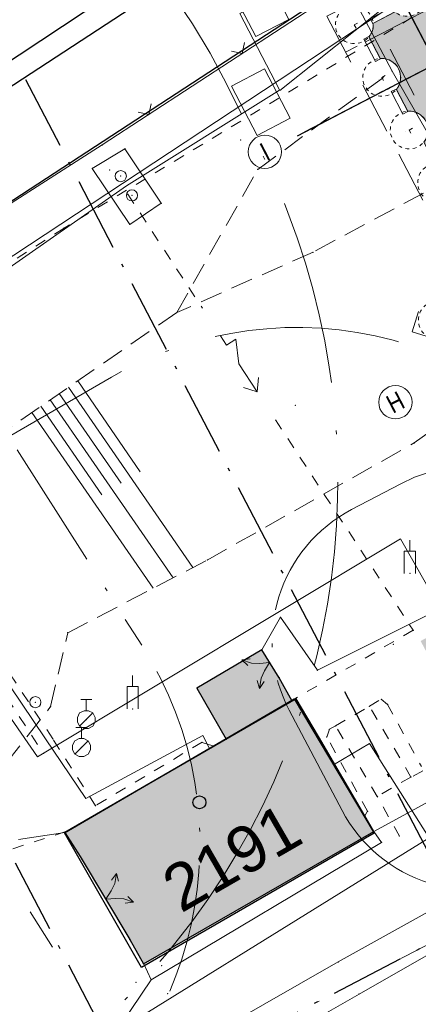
# Model space of a CAD drawing. Header units: metres. Extents: x -535942 to -530626, y -1087729 to -1086275.
# Tile 170 of 247: x -534229 to -534219, y -1086843 to -1086816. Entities that reach past the tile are written whole.
import ezdxf
from ezdxf.enums import TextEntityAlignment as Align

# ---------------------------------------------------------------- set-up
doc = ezdxf.new("R2010")
doc.units = ezdxf.units.M
for name, pattern in [('A_CARA_07', [7, 5, -2]), ('A_CARA_15', [7.6, 5, -1.3, 0, -1.3]), ('A_CARA_16', [11.4, 6, -1.8, 0, -1.8, 0, -1.8]), ('B_CARA_03', [3, 2, -1]), ('C_1', [0.6, 0.3, -0.3]), ('C_2', [0.9, 0.6, -0.3]), ('Čerchovaná 20mm', [3000, 2000, -500, 0, -500])]:
    doc.linetypes.add(name, pattern=pattern)
for name, color, linetype in [('17', 7, 'Continuous'), ('18', 7, 'Continuous'), ('2', 7, 'Continuous'), ('22', 7, 'Continuous'), ('23', 7, 'Continuous'), ('25', 7, 'Continuous'), ('6', 7, 'Continuous'), ('8', 7, 'Continuous'), ('_blok katastr', 7, 'Continuous'), ('_blok SS sítě', 7, 'Continuous'), ('_blok zaměření - nové', 7, 'Continuous'), ('_OSY POPIS', 7, 'Continuous'), ('_základy', 7, 'Continuous'), ('AG_srafy SS budovy', 252, 'Continuous'), ('CA_ZÁKLADY PAŽENÍ', 10, 'A_CARA_07')]:
    doc.layers.add(name, color=color, linetype=linetype)
for name, color, linetype, lineweight in [('AG budovy tence', 240, 'Continuous', 18), ('AG budovy tluste', 240, 'Continuous', 50), ('AG plyn', 251, 'G_POTR_632_PN', 13), ('AG silno NN', 251, 'G_VED_660_PN', 13), ('AG_ochranne pasmo', 7, 'A_CARA_15', 15), ('CA_OSY', 5, 'A_CARA_15', 18), ('CA_POHHRA25', 7, 'Continuous', 25), ('CA_PROVIZORIA', 105, 'Continuous', 25), ('CA_PROVIZORIA DOČASNÉ', 150, 'Continuous', 25), ('CA_REZY', 1, 'Continuous', 50), ('RP_kom_popis', 240, 'Continuous', 35), ('RP_kom_srafy_chodnik', 31, 'Continuous', 18), ('RP_komunikace', 240, 'Continuous', 35), ('SS_TEXT5', 4, 'Continuous', 50)]:
    doc.layers.add(name, color=color, linetype=linetype, lineweight=lineweight)
doc.layers.add('AG_Demolice', color=7, linetype='Continuous', lineweight=25, true_color=0xff8000)
doc.layers.add('BT_hranice_budov', color=7, linetype='Continuous', lineweight=30, true_color=0x007f00)
doc.layers.add('AG_revizni oblacek', color=111, linetype='Continuous', plot=False)
for name, color, linetype, true_color in [('BT_BPEJ', 7, 'Continuous', 0x7fffff), ('BT_hranice_parcel', 7, 'Continuous', 0x007f00), ('BT_mapove_znacky', 7, 'Continuous', 0x007f00), ('BT_text_parcel', 7, 'Continuous', 0x007f00), ('sítě_GasNet-STL', 7, 'PLYN_STŘEDOTLAK_PN', 0xb80000)]:
    doc.layers.add(name, color=color, linetype=linetype, true_color=true_color)
doc.layers.get('17').off()
doc.styles.add('BT_text_mapy_m', font='arial.ttf', dxfattribs={"height": 5})
doc.styles.add('ROMANS', font='romans')
doc.styles.get("Standard").update_dxf_attribs({"font": 'ARIALN.TTF'})
doc.linetypes.add('G_POTR_632_PN', pattern='A,0.5,-1,2,-6.5,[13,hpfmlin.shx,S=1,R=0,X=0,Y=0],-6.5,2,-1,0.5', length=20)
doc.linetypes.add('G_POTR_635_PN', pattern='A,0.5,-1,2,-6.5,[16,hpfmlin.shx,S=1,R=0,X=0,Y=0],-6.5,2,-1,0.5', length=20)
doc.linetypes.add('G_VED_660_PN', pattern='A,0.5,-1,2,-6.5,[28,hpfmlin.shx,S=1,R=0,X=0,Y=0],-6.5,2,-1,0.5', length=20)
doc.linetypes.add('PLYN_STŘEDOTLAK_PN', pattern='A,2,-1,1,-1,2,-3,2,-7,[13,insite.shx,S=1,R=0,X=0,Y=0],-7', length=26)

# ---------------------------------------------------------------- blocks, each defined once
blk = doc.blocks.new('BT_symbol_404')
at = {"layer": 'BT_mapove_znacky', "lineweight": -3}
blk.add_circle((0, 0), 0.175, dxfattribs=at)
blk = doc.blocks.new('_KATASTR')
at = {"layer": 'BT_BPEJ', "lineweight": -3}
blk.add_lwpolyline([(-534567.99, -1086985.9), (-534456, -1086953), (-534436.78, -1086944.4), (-534394.5, -1086925.5), (-534377.62, -1086916.03), (-534353.5, -1086902.5), (-534344.98, -1086895.04), (-534338.35, -1086889.24), (-534337.5, -1086888.5), (-534101, -1086732), (-533977.7, -1086657.11), (-533966, -1086650), (-533802, -1086557.5)], dxfattribs=at)
at = {"layer": 'BT_hranice_budov', "lineweight": -3}
blk.add_lwpolyline([(-534222.02, -1086834.35), (-534219.86, -1086837.97), (-534226.13, -1086841.59), (-534228.21, -1086837.96), (-534222.02, -1086834.35)], dxfattribs=at)
at = {"layer": 'BT_hranice_parcel', "lineweight": -3}
for points in [[(-533930.39, -1086626.94), (-533977.71, -1086657.09), (-534027.69, -1086688.36), (-534051.88, -1086704.35), (-534053, -1086704.99), (-534093.1, -1086730.54), (-534099.49, -1086734.79), (-534123.96, -1086749.86), (-534172.7, -1086780.69), (-534236.19, -1086822.11), (-534301.1, -1086864.48), (-534361.33, -1086904.52), (-534389.95, -1086921.75), (-534421.31, -1086936.84), (-534457.42, -1086954.5), (-534485.18, -1086964.81)], [(-534493.78, -1086969.89), (-534465.8, -1086959.93), (-534429.9, -1086944.73), (-534384.85, -1086920.69), (-534356.67, -1086902.53), (-534277.7, -1086851.96), (-534273.32, -1086849.11), (-534236.73, -1086825.56), (-534052.87, -1086705.47), (-533854.49, -1086591.17)], [(-534228.21, -1086837.96), (-534222.02, -1086834.35), (-534219.86, -1086837.97), (-534226.13, -1086841.59)], [(-534226.13, -1086841.59), (-534228.21, -1086837.96)]]:
    blk.add_lwpolyline(points, dxfattribs=at)
at = {"layer": 'BT_mapove_znacky', "lineweight": -3}
blk.add_blockref('BT_symbol_404', (-534224.57, -1086837.14), dxfattribs=at)
at = {"layer": 'BT_text_parcel', "lineweight": -3, "style": 'BT_text_mapy_m'}
blk.add_text('2191', height=1.25, rotation=30, dxfattribs=at).set_placement((-534225.07, -1086840.14))
blk = doc.blocks.new('ss plyn')
at = {"layer": 'AG plyn', "color": 251, "lineweight": 15, "ltscale": 0.5}
for p, q in [((-534226.54, -1086820.52), (-534222.41, -1086817.942)), ((-534237.951, -1086828.492), (-534226.54, -1086820.52)), ((-534228.717, -1086835.432), (-534233.254, -1086828.721)), ((-534228.717, -1086835.432), (-534233.254, -1086828.721)), ((-534233.253, -1086829.691), (-534228.931, -1086835.911)), ((-534233.253, -1086829.691), (-534228.931, -1086835.911)), ((-534228.931, -1086835.911), (-534219.156, -1086830.035)), ((-534228.931, -1086835.911), (-534219.156, -1086830.035)), ((-534219.156, -1086830.035), (-534217.827, -1086832.371)), ((-534219.156, -1086830.035), (-534217.827, -1086832.371)), ((-534227.63, -1086837.032), (-534228.717, -1086835.432)), ((-534227.63, -1086837.032), (-534228.717, -1086835.432)), ((-534227.63, -1086837.032), (-534224.482, -1086835.339)), ((-534227.63, -1086837.032), (-534224.482, -1086835.339)), ((-534224.482, -1086835.339), (-534224.304, -1086835.668)), ((-534224.482, -1086835.339), (-534224.304, -1086835.668))]:
    blk.add_line(p, q, dxfattribs=at)
at = {"layer": 'AG_ochranne pasmo', "color": 251, "lineweight": 15}
blk.add_lwpolyline([(-534249.285, -1086787.44), (-534289.055, -1086791.72), (-534285.342, -1086826.227, 0.117293), (-534282.249, -1086834.951), (-534274.276, -1086847.275, 0.411208), (-534246.793, -1086853.314), (-534238.963, -1086848.362, 0.212797), (-534224.776, -1086840.364, 0.29676), (-534223.441, -1086818.586, 0.364694), (-534247.258, -1086807.321)], format="xyb", close=True, dxfattribs=at)
at = {"layer": 'AG_ochranne pasmo', "color": 251, "lineweight": 15, "ltscale": 0.7}
blk.add_lwpolyline([(-534232.397, -1086823.067), (-534226.125, -1086832.902)], dxfattribs=at)
at = {"layer": 'AG_ochranne pasmo', "color": 251, "linetype": 'A_CARA_16', "lineweight": 15, "ltscale": 0.7}
blk.add_lwpolyline([(-534236.711, -1086835.212), (-534233.502, -1086833.182), (-534228.53, -1086841.042)], dxfattribs=at)
at = {"layer": 'AG_ochranne pasmo', "color": 251, "lineweight": 15, "ltscale": 0.7}
blk.add_arc((-534234.556, -1086838.279), 10, 212.5279, 32.5279, dxfattribs=at)
at = {"layer": 'sítě_GasNet-STL', "color": 251, "linetype": 'PLYN_STŘEDOTLAK_PN', "lineweight": 15}
for p, q in [((-534219.99, -1086835.55), (-534220.959, -1086836.128)), ((-534218.38, -1086838.095), (-534219.99, -1086835.55))]:
    blk.add_line(p, q, dxfattribs=at)
at = {"layer": 'sítě_GasNet-STL', "color": 251, "linetype": 'G_POTR_635_PN', "lineweight": 15}
blk.add_lwpolyline([(-534218.38, -1086838.095), (-534229.275, -1086844.854), (-534232.605, -1086841.215)], dxfattribs=at)
blk = doc.blocks.new('SS nízké napětí')
at = {"layer": 'AG silno NN', "ltscale": 0.7}
blk.add_line((-534249.69672, -1086835.67045), (-534169.587, -1086782.793), dxfattribs=at)
blk = doc.blocks.new('Z58')
at = {"color": 0, "lineweight": -2}
for p, q in [((-0.45, 0.6), (-0.24, 0.42)), ((-0.45, 0.6), (-0.36, 0.39)), ((-0.45, 0.6), (-0.24, 0.54)), ((0.24, 0.42), (0.45, 0.6)), ((0.45, 0.6), (0.24, 0.54)), ((0.45, 0.6), (0.36, 0.39)), ((-0.24, 0.42), (-0.12, 0.24)), ((0.12, 0.24), (0.24, 0.42)), ((-0.12, 0.24), (0, 0)), ((0, 0), (0.12, 0.24))]:
    blk.add_line(p, q, dxfattribs=at)
blk = doc.blocks.new('Z18')
at = {"color": 0, "lineweight": -2}
for p, q in [((-0.15, 0.54), (0.15, 0.54)), ((0, 0.24), (0, 0.54)), ((-0.24, 0.06), (-0.18, 0.18)), ((-0.24, -0.06), (-0.24, 0.06)), ((-0.18, 0.18), (-0.06, 0.24)), ((0.18, 0.18), (-0.18, -0.18)), ((-0.06, 0.24), (0.06, 0.24)), ((0.06, 0.24), (0.18, 0.18)), ((0.18, 0.18), (0.24, 0.06)), ((0.24, 0.06), (0.24, -0.06)), ((-0.18, -0.18), (-0.24, -0.06)), ((-0.06, -0.24), (-0.18, -0.18)), ((0.06, -0.24), (-0.06, -0.24)), ((0.18, -0.18), (0.06, -0.24)), ((0.24, -0.06), (0.18, -0.18))]:
    blk.add_line(p, q, dxfattribs=at)
blk = doc.blocks.new('Z15')
at = {"layer": '23', "color": 0, "lineweight": -2}
blk.add_circle((0, 0), 0.15, dxfattribs=at)
blk = doc.blocks.new('Z412')
at = {"color": 0, "lineweight": -2}
for p, q in [((0, 0.6), (0, 0.9)), ((-0.15, 0), (-0.15, 0.6)), ((-0.15, 0.6), (0.15, 0.6)), ((0.15, 0.6), (0.15, 0))]:
    blk.add_line(p, q, dxfattribs=at)
blk = doc.blocks.new('Z660')
at = {"color": 0, "lineweight": -2}
for p, q in [((-0.6, 0), (-0.6, 0.3)), ((-0.6, 0.3), (0, 0)), ((-0.9, 0), (-0.6, 0)), ((0, 0), (0.9, 0)), ((0.6, 0.24), (0.9, 0)), ((0.9, 0), (0.6, -0.24))]:
    blk.add_line(p, q, dxfattribs=at)
blk = doc.blocks.new('Z212')
at = {"color": 0, "lineweight": -2}
for p, q in [((-0.21, 0.21), (0, 0)), ((0, 0), (0.21, 0.21))]:
    blk.add_line(p, q, dxfattribs=at)
blk = doc.blocks.new('Zaměření - zekan')
at = {"layer": 'AG_srafy SS budovy', "transparency": 33554602}
h = blk.add_hatch(color=256, dxfattribs=at)
h.dxf.hatch_style = 1
h.paths.add_polyline_path([(-534228.2, -1086837.95), (-534227.78, -1086838.6), (-534226.45, -1086840.84), (-534226.075, -1086841.493), (-534219.87, -1086837.93), (-534220.11, -1086837.5), (-534221.359, -1086835.361), (-534221.96, -1086834.35), (-534222.07, -1086834.413), (-534222.42, -1086833.78), (-534222.89, -1086833.03), (-534224.64, -1086834.06), (-534223.85, -1086835.44), (-534224.161, -1086835.62)])
h.paths.add_polyline_path([(-534218.61, -1086832.79), (-534217.18, -1086835.49), (-534215.84, -1086834.78), (-534217.28, -1086832.09)])
at = {"layer": '18', "color": 252, "lineweight": 15}
for p in [(-534219.38, -1086817.43), (-534223.46, -1086819.29), (-534227.19, -1086819.42), (-534226.58, -1086819.52), (-534227.46, -1086820.05), (-534226.99, -1086820.09), (-534223, -1086820.08), (-534226.69, -1086820.26), (-534226.5, -1086820.75), (-534226.39, -1086820.78), (-534225.6, -1086820.99), (-534228.22, -1086821.66), (-534226.45, -1086821.56), (-534221.51, -1086822.31), (-534225.18, -1086823.94), (-534221.99, -1086826.44), (-534218.78, -1086827.45), (-534224.36, -1086830.61), (-534218.9, -1086830.97), (-534222.39, -1086832.15), (-534228.12, -1086832.57), (-534218.81, -1086832.5), (-534219.35, -1086832.88), (-534222.89, -1086833.03), (-534221.39, -1086833.58), (-534222.42, -1086833.78), (-534224.64, -1086834.06), (-534228.99, -1086834.44), (-534222.08, -1086834.41), (-534222.02, -1086834.36), (-534221.96, -1086834.35), (-534219.67, -1086834.36), (-534228.58, -1086834.56), (-534226.37, -1086834.62), (-534219.99, -1086834.55), (-534219.5, -1086834.5), (-534227.62, -1086834.91), (-534221.07, -1086835.17), (-534220.9, -1086835.08), (-534228.52, -1086835.43), (-534224.5, -1086835.52), (-534223.85, -1086835.44), (-534221.14, -1086835.38), (-534227.75, -1086835.66), (-534224.21, -1086835.62), (-534228.77, -1086835.82), (-534218.87, -1086836.46), (-534219.78, -1086836.98), (-534227.37, -1086837.23), (-534220.04, -1086837.38), (-534220.11, -1086837.5), (-534228.17, -1086837.93), (-534219.87, -1086837.93), (-534228.2, -1086837.95), (-534219.18, -1086838.05), (-534219.66, -1086838.22), (-534227.78, -1086838.6), (-534226.45, -1086840.84), (-534226.07, -1086841.49), (-534225.59, -1086841.54), (-534220.83, -1086841.44), (-534225.87, -1086841.92), (-534226.28, -1086841.99), (-534225.43, -1086842.3), (-534220.27, -1086842.31)]:
    blk.add_point(p, dxfattribs=at)
at = {"layer": '2', "color": 251, "linetype": 'C_1', "lineweight": 15}
for p, q in [((-534205.49, -1086807.9), (-534228.22, -1086821.66)), ((-534228.22, -1086821.66), (-534237.89, -1086827.9)), ((-534228.52, -1086835.43), (-534232.95, -1086828.71)), ((-534233.05, -1086829.31), (-534228.77, -1086835.82)), ((-534219.99, -1086834.55), (-534219.67, -1086834.36)), ((-534219.67, -1086834.36), (-534219.5, -1086834.5)), ((-534220.9, -1086835.08), (-534219.99, -1086834.55)), ((-534218.87, -1086836.46), (-534219.99, -1086834.55)), ((-534219.5, -1086834.5), (-534218.59, -1086836.17)), ((-534221.14, -1086835.38), (-534221.07, -1086835.17)), ((-534221.07, -1086835.17), (-534220.9, -1086835.08)), ((-534219.78, -1086836.98), (-534220.9, -1086835.08)), ((-534227.37, -1086837.23), (-534228.52, -1086835.43)), ((-534224.5, -1086835.52), (-534227.37, -1086837.23)), ((-534224.21, -1086835.62), (-534224.5, -1086835.52)), ((-534220.04, -1086837.38), (-534221.14, -1086835.38)), ((-534218.55, -1086836.29), (-534218.87, -1086836.46)), ((-534218.87, -1086836.46), (-534219.78, -1086836.98)), ((-534219.18, -1086838.05), (-534219.78, -1086836.98)), ((-534220.11, -1086837.5), (-534220.04, -1086837.38))]:
    blk.add_line(p, q, dxfattribs=at)
at = {"layer": '2', "color": 251, "lineweight": 15}
for p, q in [((-534227.46, -1086820.05), (-534226.58, -1086819.52)), ((-534226.58, -1086819.52), (-534225.6, -1086820.99)), ((-534226.45, -1086821.56), (-534227.46, -1086820.05)), ((-534225.6, -1086820.99), (-534226.45, -1086821.56)), ((-534221.39, -1086833.58), (-534216.18, -1086830.96)), ((-534222.89, -1086833.03), (-534222.39, -1086832.15)), ((-534222.39, -1086832.15), (-534221.39, -1086833.58)), ((-534222.89, -1086833.03), (-534224.64, -1086834.06)), ((-534222.42, -1086833.78), (-534222.89, -1086833.03)), ((-534222.08, -1086834.41), (-534222.42, -1086833.78)), ((-534224.64, -1086834.06), (-534223.85, -1086835.44)), ((-534221.96, -1086834.35), (-534228.2, -1086837.95)), ((-534221.96, -1086834.35), (-534219.87, -1086837.93)), ((-534219.87, -1086837.93), (-534218.27, -1086837.05)), ((-534226.07, -1086841.49), (-534219.87, -1086837.93)), ((-534219.87, -1086837.93), (-534219.66, -1086838.22)), ((-534229.45, -1086838.14), (-534228.2, -1086837.95)), ((-534228.2, -1086837.95), (-534227.78, -1086838.6)), ((-534225.87, -1086841.92), (-534219.66, -1086838.22)), ((-534227.78, -1086838.6), (-534226.45, -1086840.84)), ((-534217, -1086839.31), (-534220.83, -1086841.44)), ((-534215.65, -1086839.66), (-534220.27, -1086842.31)), ((-534226.45, -1086840.84), (-534226.07, -1086841.49)), ((-534226.07, -1086841.49), (-534225.87, -1086841.92)), ((-534220.83, -1086841.44), (-534225.81, -1086844.28)), ((-534226.69, -1086843.14), (-534225.87, -1086841.92)), ((-534220.27, -1086842.31), (-534224.99, -1086845.01))]:
    blk.add_line(p, q, dxfattribs=at)
at = {"layer": '22', "color": 252, "lineweight": 15}
for p, q in [((-534228.1, -1086825.95), (-534224.75, -1086830.81)), ((-534227.85, -1086825.78), (-534226.17, -1086828.23)), ((-534228.35, -1086826.12), (-534226.68, -1086828.54)), ((-534228.84, -1086826.46), (-534227.2, -1086828.85)), ((-534228.59, -1086826.29), (-534225.28, -1086831.09)), ((-534229.09, -1086826.63), (-534225.82, -1086831.37))]:
    blk.add_line(p, q, dxfattribs=at)
at = {"layer": '23', "color": 252, "lineweight": 15}
for p, q in [((-534227.19, -1086819.42), (-534220.6, -1086815.11)), ((-534220.6, -1086815.11), (-534219.38, -1086817.43)), ((-534219.38, -1086817.43), (-534217.74, -1086820.29)), ((-534238.57, -1086826.69), (-534227.19, -1086819.42))]:
    blk.add_line(p, q, dxfattribs=at)
at = {"layer": '25', "color": 252, "linetype": 'C_2', "lineweight": 15}
for p, q in [((-534223, -1086820.08), (-534219.38, -1086817.43)), ((-534225.18, -1086823.94), (-534223, -1086820.08)), ((-534217.74, -1086820.29), (-534221.51, -1086822.31)), ((-534221.51, -1086822.31), (-534225.18, -1086823.94)), ((-534225.18, -1086823.94), (-534233.03, -1086829.35)), ((-534218.78, -1086827.45), (-534214.95, -1086824.72)), ((-534224.36, -1086830.61), (-534218.78, -1086827.45)), ((-534228.12, -1086832.57), (-534224.36, -1086830.61)), ((-534228.58, -1086834.56), (-534228.12, -1086832.57)), ((-534230.34, -1086836.79), (-534228.58, -1086834.56))]:
    blk.add_line(p, q, dxfattribs=at)
at = {"layer": '6', "color": 252, "linetype": 'C_1', "lineweight": 15}
for p, q in [((-534226.5, -1086820.75), (-534224.49, -1086823.82)), ((-534222.52, -1086826.83), (-534218.81, -1086832.5)), ((-534218.81, -1086832.5), (-534222.02, -1086834.36)), ((-534228.17, -1086837.93), (-534237.51, -1086840.94))]:
    blk.add_line(p, q, dxfattribs=at)
at = {"layer": 'AG_revizni oblacek'}
blk.add_lwpolyline([(-534228.2, -1086837.95), (-534227.78, -1086838.6), (-534226.45, -1086840.84), (-534226.075, -1086841.493), (-534219.87, -1086837.93), (-534220.11, -1086837.5), (-534221.359, -1086835.361), (-534221.96, -1086834.35), (-534222.07, -1086834.413), (-534222.42, -1086833.78), (-534222.89, -1086833.03), (-534224.64, -1086834.06), (-534223.85, -1086835.44), (-534224.161, -1086835.62)], close=True, dxfattribs=at)
at = {"layer": '17', "color": 251, "lineweight": 15}
for p in [(-534226.69, -1086820.26), (-534226.39, -1086820.78), (-534228.99, -1086834.44)]:
    blk.add_blockref('Z15', p, dxfattribs=at)
at = {"layer": '2', "color": 252, "lineweight": 15}
for p, rotation in [((-534222.68, -1086833.37), 121.7104), ((-534227.09, -1086839.75), 300.6593)]:
    blk.add_blockref('Z58', p, dxfattribs=dict(at, rotation=rotation))
at = {"layer": '23', "color": 252, "lineweight": 15, "rotation": 33.2}
for p in [(-534223.42, -1086816.95), (-534225.93, -1086818.6)]:
    blk.add_blockref('Z212', p, dxfattribs=at)
at = {"layer": '6', "color": 252, "lineweight": 15, "rotation": 303.1812}
blk.add_blockref('Z660', (-534223.51, -1086825.32), dxfattribs=at)
at = {"layer": '6', "color": 252, "lineweight": 15}
for p in [(-534227.62, -1086834.91), (-534227.75, -1086835.66)]:
    blk.add_blockref('Z18', p, dxfattribs=at)
at = {"layer": '8', "color": 252, "lineweight": 15}
for p in [(-534218.9, -1086830.97), (-534226.37, -1086834.62)]:
    blk.add_blockref('Z412', p, dxfattribs=at)
blk = doc.blocks.new('00RADA')
at = {"color": 0, "lineweight": -2}
blk.add_circle((0, 0), 4.5, dxfattribs=at)
at = {"layer": 'SS_TEXT5', "color": 0, "lineweight": -2, "style": 'ROMANS', "width": 0.8}
blk.add_attdef('1', text='', height=5, dxfattribs=at).set_placement((0, 0), align=Align.MIDDLE)
blk = doc.blocks.new('půdorys nový')
at = {"layer": 'CA_OSY', "color": 251, "lineweight": 15}
for p, q in [((228.837, 16.271), (228.832, 88.176)), ((224.853, 82.662), (319.849, 82.662)), ((23.167, 61.706), (318.349, 61.706))]:
    blk.add_line(p, q, dxfattribs=at)
at = {"layer": '_OSY POPIS', "color": 251, "lineweight": 15}
ref = blk.add_blockref('00RADA', (223.648, 82.682), dxfattribs=dict(at, xscale=0.09999999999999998, yscale=0.09999999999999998, zscale=0.09999999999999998))
ref.add_attrib('1', 'I', dxfattribs={"layer": 'SS_TEXT5', "color": 0, "height": 0.5, "rotation": 0}).set_placement((223.648, 82.682), align=Align.MIDDLE)
ref = blk.add_blockref('00RADA', (223.648, 75.071), dxfattribs=dict(at, xscale=0.09999999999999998, yscale=0.09999999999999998, zscale=0.09999999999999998))
ref.add_attrib('1', 'H', dxfattribs={"layer": 'SS_TEXT5', "color": 0, "height": 0.5, "rotation": 0}).set_placement((223.648, 75.071), align=Align.MIDDLE)
blk = doc.blocks.new('A$Cf874449e')
at = {"layer": 'CA_PROVIZORIA', "color": 251, "linetype": 'G_POTR_632_PN', "lineweight": 15}
blk.add_lwpolyline([(-5, 1.303), (-1.175, 2.045), (11.825, 2.045), (11.825, 3.64)], dxfattribs=at)
at = {"layer": 'CA_PROVIZORIA', "color": 251, "linetype": 'Continuous', "lineweight": 15, "ltscale": 0.25}
blk.add_lwpolyline([(-5.099, 0.507), (-5.099, 2.007), (-6.099, 2.007), (-6.099, 0.507)], close=True, dxfattribs=at)
at = {"layer": 'CA_PROVIZORIA DOČASNÉ', "color": 251, "linetype": 'Continuous', "lineweight": 15, "ltscale": 0.25}
blk.add_lwpolyline([(-3.9, 2.89), (-3.9, 4.39), (-4.9, 4.39), (-4.9, 2.89)], close=True, dxfattribs=at)
at = {"layer": 'CA_PROVIZORIA DOČASNÉ', "color": 251, "linetype": 'G_POTR_632_PN', "lineweight": 15}
blk.add_lwpolyline([(-5, 1.303), (-5, 3.64), (11.825, 3.64)], dxfattribs=at)
blk = doc.blocks.new('A$C5bbdcc0f')
at = {"layer": 'CA_OSY', "color": 0, "ltscale": 0.25}
for p, q in [((450, 350), (450, 550)), ((550, 450), (350, 450))]:
    blk.add_line(p, q, dxfattribs=at)
at = {"layer": 'CA_ZÁKLADY PAŽENÍ', "color": 0, "lineweight": -2, "ltscale": 0.5}
blk.add_circle((450, 450), 510, dxfattribs=at)
blk = doc.blocks.new('A$C8fb85d8a')
at = {"layer": 'CA_OSY', "color": 0, "ltscale": 0.25}
for p, q in [((475, 375), (275, 375)), ((375, 275), (375, 475))]:
    blk.add_line(p, q, dxfattribs=at)
at = {"layer": 'CA_ZÁKLADY PAŽENÍ', "color": 0, "lineweight": -2, "ltscale": 0.5}
blk.add_circle((375, 375), 510, dxfattribs=at)
blk = doc.blocks.new('A$Ce203e9d8')
at = {"layer": 'AG_revizni oblacek', "ltscale": 0.5}
blk.add_line((-4.914, 0), (88.706, 0), dxfattribs=at)
at = {"layer": 'CA_ZÁKLADY PAŽENÍ', "color": 251, "linetype": 'B_CARA_03', "lineweight": 13, "ltscale": 0.25}
blk.add_line((-1.85, 1.395), (-2.95, 1.395), dxfattribs=at)
at = {"layer": 'CA_ZÁKLADY PAŽENÍ', "color": 251, "linetype": 'B_CARA_03', "lineweight": 13, "ltscale": 0.7}
for points in [[(82.1, 1.395), (82.1, 2.495), (-2.95, 2.495), (-2.95, -4.227), (-4.84, -6.117), (-4.062, -6.895), (-1.85, -4.683), (-1.85, 1.395)], [(-1.94, 1.895), (-1.94, 1.745), (-1.26, 1.745), (-1.26, 1.895)], [(-2.35, 1.485), (-2.2, 1.485), (-2.2, 0.805), (-2.35, 0.805)], [(-2.35, -0.115), (-2.2, -0.115), (-2.2, -0.795), (-2.35, -0.795)]]:
    blk.add_lwpolyline(points, close=True, dxfattribs=at)
at = {"layer": 'CA_POHHRA25', "color": 251, "linetype": 'B_CARA_03', "lineweight": 13, "xscale": 0.001, "yscale": 0.001, "zscale": 0.001}
for name, p in [('A$C5bbdcc0f', (-2.85, 1.495)), ('A$C5bbdcc0f', (-1.25, 1.495)), ('A$C5bbdcc0f', (-2.85, -0.105)), ('A$C5bbdcc0f', (-2.85, -1.705)), ('A$C5bbdcc0f', (-2.85, -3.305)), ('A$C8fb85d8a', (-4.472, -6.527))]:
    blk.add_blockref(name, p, dxfattribs=at)
blk = doc.blocks.new('A$Cf8a33a96')
at = {"layer": 'AG_revizni oblacek', "linetype": 'Čerchovaná 20mm'}
for p, q in [((180025, -9246), (180025, 67435)), ((190025, -9246), (190025, 67435)), ((200025, -9246), (200025, 67435)), ((196046, 62435), (289987, 62435)), ((-6174, 41480), (290263, 41480))]:
    blk.add_line(p, q, dxfattribs=at)
blk = doc.blocks.new('A$C3fb6d5f6')
at = {"layer": 'AG_revizni oblacek', "linetype": 'Čerchovaná 20mm'}
for p, q in [((0, -15041), (0, 5514)), ((-4209, 0), (91101, 0))]:
    blk.add_line(p, q, dxfattribs=at)
blk = doc.blocks.new('komunikace')
at = {"layer": 'RP_kom_srafy_chodnik', "transparency": 33554559}
h = blk.add_hatch(color=256, dxfattribs=at)
h.dxf.hatch_style = 1
edge = h.paths.add_edge_path()
edge.add_arc((-534190.597, -1086800.657), 0.51, 230.6022, 297.5134)
edge.add_arc((-534190.579, -1086800.676), 0.485, 296.6384, 366.3416)
edge.add_line((-534190.097, -1086800.622), (-534189.502, -1086800.312))
edge.add_arc((-534189.178, -1086799.918), 0.51, 230.6022, 297.5135)
edge.add_arc((-534189.159, -1086799.938), 0.484, 296.5119, 366.4681)
edge.add_line((-534188.678, -1086799.883), (-534188.075, -1086799.569))
edge.add_arc((-534187.755, -1086799.205), 0.485, 228.6767, 298.4671)
edge.add_arc((-534187.74, -1086799.198), 0.484, 296.5271, 366.383)
edge.add_line((-534187.259, -1086799.144), (-534186.709, -1086798.857))
edge.add_arc((-534186.386, -1086798.351), 0.6, 237.5235, 297.5034)
edge.add_arc((-534186.386, -1086798.351), 0.6, 297.5058, 357.5211)
edge.add_line((-534185.787, -1086798.377), (-534185.245, -1086798.095))
edge.add_arc((-534184.925, -1086797.71), 0.501, 230.2905, 298.3517)
edge.add_arc((-534184.912, -1086797.703), 0.501, 296.6705, 364.7411)
edge.add_line((-534184.413, -1086797.662), (-534183.826, -1086797.356))
edge.add_arc((-534183.502, -1086796.962), 0.51, 230.6096, 297.5061)
edge.add_arc((-534183.491, -1086796.973), 0.495, 296.9797, 365.5701)
edge.add_line((-534182.998, -1086796.925), (-534182.761, -1086796.801))
edge.add_arc((-534182.437, -1086796.407), 0.511, 230.629, 297.442)
edge.add_arc((-534182.517, -1086796.331), 0.615, 300.766, 357.9022)
edge.add_line((-534181.902, -1086796.354), (-534181.697, -1086796.247))
edge.add_arc((-534181.373, -1086795.853), 0.51, 230.6022, 297.5134)
edge.add_arc((-534181.354, -1086795.872), 0.484, 296.5119, 366.4681)
edge.add_line((-534180.873, -1086795.818), (-534180.633, -1086795.693))
edge.add_arc((-534180.306, -1086795.292), 0.517, 230.8432, 296.8719)
edge.add_arc((-534180.317, -1086795.297), 0.517, 298.1532, 364.1855)
edge.add_line((-534179.801, -1086795.259), (-534179.569, -1086795.138))
edge.add_arc((-534179.244, -1086794.741), 0.513, 230.7157, 297.201)
edge.add_arc((-534179.249, -1086794.744), 0.514, 297.8313, 364.3057)
edge.add_line((-534178.736, -1086794.705), (-534178.504, -1086794.584))
edge.add_arc((-534178.179, -1086794.186), 0.514, 230.7288, 297.1726)
edge.add_arc((-534178.185, -1086794.189), 0.514, 297.8558, 364.2966)
edge.add_line((-534177.672, -1086794.151), (-534177.44, -1086794.03))
edge.add_arc((-534177.114, -1086793.631), 0.515, 230.7731, 297.0531)
edge.add_arc((-534177.122, -1086793.634), 0.515, 297.9755, 364.2521)
edge.add_line((-534176.608, -1086793.596), (-534176.376, -1086793.475))
edge.add_arc((-534176.055, -1086793.089), 0.502, 230.3119, 298.2776)
edge.add_arc((-534176.044, -1086793.083), 0.502, 296.7531, 364.7112)
edge.add_line((-534175.544, -1086793.042), (-534175.311, -1086792.921))
edge.add_arc((-534174.987, -1086792.525), 0.512, 230.6591, 297.3613)
edge.add_arc((-534174.99, -1086792.527), 0.512, 297.6657, 364.3677)
edge.add_line((-534174.479, -1086792.488), (-534174.247, -1086792.367))
edge.add_arc((-534173.924, -1086791.973), 0.51, 230.6022, 297.5134)
edge.add_arc((-534173.924, -1086791.973), 0.51, 297.5134, 364.4247)
edge.add_line((-534173.415, -1086791.933), (-534173.183, -1086791.812))
edge.add_arc((-534172.859, -1086791.418), 0.51, 230.6022, 297.5134)
edge.add_arc((-534172.859, -1086791.418), 0.51, 297.5134, 364.4247)
edge.add_line((-534172.351, -1086791.379), (-534172.119, -1086791.258))
edge.add_arc((-534171.795, -1086790.863), 0.511, 230.629, 297.442)
edge.add_arc((-534171.874, -1086790.788), 0.615, 300.766, 357.9022)
edge.add_line((-534171.259, -1086790.81), (-534171.054, -1086790.704))
edge.add_arc((-534170.731, -1086790.31), 0.51, 230.6022, 297.5135)
edge.add_arc((-534170.711, -1086790.329), 0.484, 296.5119, 366.4681)
edge.add_line((-534170.23, -1086790.274), (-534169.99, -1086790.149))
edge.add_arc((-534169.663, -1086789.748), 0.517, 230.8432, 296.8719)
edge.add_arc((-534169.674, -1086789.754), 0.517, 298.1532, 364.1855)
edge.add_line((-534169.158, -1086789.716), (-534168.926, -1086789.595))
edge.add_arc((-534168.601, -1086789.198), 0.513, 230.7157, 297.201)
edge.add_arc((-534168.606, -1086789.2), 0.514, 297.8313, 364.3057)
edge.add_line((-534168.094, -1086789.162), (-534167.862, -1086789.041))
edge.add_arc((-534167.536, -1086788.643), 0.514, 230.7288, 297.1726)
edge.add_arc((-534167.542, -1086788.646), 0.514, 297.8558, 364.2966)
edge.add_line((-534167.029, -1086788.607), (-534166.797, -1086788.486))
edge.add_arc((-534166.471, -1086788.087), 0.515, 230.7731, 297.0531)
edge.add_arc((-534166.479, -1086788.091), 0.515, 297.9755, 364.2521)
edge.add_line((-534165.965, -1086788.053), (-534165.733, -1086787.932))
edge.add_arc((-534165.413, -1086787.546), 0.502, 230.3119, 298.2776)
edge.add_arc((-534165.401, -1086787.54), 0.502, 296.7531, 364.7112)
edge.add_line((-534164.901, -1086787.498), (-534164.669, -1086787.378))
edge.add_arc((-534164.344, -1086786.982), 0.512, 230.6591, 297.3613)
edge.add_arc((-534164.347, -1086786.983), 0.512, 297.6657, 364.3677)
edge.add_line((-534163.836, -1086786.944), (-534163.604, -1086786.823))
edge.add_arc((-534163.281, -1086786.429), 0.51, 230.6022, 297.5134)
edge.add_arc((-534163.281, -1086786.429), 0.51, 297.5134, 364.4247)
edge.add_line((-534162.772, -1086786.39), (-534162.54, -1086786.269))
edge.add_arc((-534162.216, -1086785.875), 0.51, 230.6022, 297.5134)
edge.add_arc((-534162.216, -1086785.875), 0.51, 297.5134, 364.4247)
edge.add_line((-534161.708, -1086785.835), (-534161.476, -1086785.715))
edge.add_arc((-534161.15, -1086785.315), 0.515, 230.7807, 297.0393)
edge.add_arc((-534161.158, -1086785.319), 0.515, 297.9861, 364.2478)
edge.add_line((-534160.644, -1086785.281), (-534160.412, -1086785.16))
edge.add_arc((-534160.088, -1086784.766), 0.51, 230.6022, 297.5134)
edge.add_arc((-534160.088, -1086784.766), 0.51, 297.5135, 364.4247)
edge.add_line((-534159.579, -1086784.727), (-534159.347, -1086784.606))
edge.add_arc((-534159.024, -1086784.213), 0.509, 230.5614, 297.6225)
edge.add_arc((-534159.022, -1086784.212), 0.509, 297.4043, 364.4656)
edge.add_line((-534158.515, -1086784.172), (-534158.283, -1086784.051))
edge.add_arc((-534157.959, -1086783.657), 0.51, 230.6022, 297.5134)
edge.add_arc((-534157.959, -1086783.657), 0.51, 297.5134, 364.4247)
edge.add_line((-534157.451, -1086783.618), (-534157.219, -1086783.497))
edge.add_arc((-534156.891, -1086783.093), 0.521, 230.955, 296.5799)
edge.add_arc((-534156.906, -1086783.101), 0.521, 298.4411, 364.0778)
edge.add_line((-534156.387, -1086783.064), (-534156.154, -1086782.943))
edge.add_arc((-534155.829, -1086782.546), 0.513, 230.7043, 297.2417)
edge.add_arc((-534155.834, -1086782.548), 0.513, 297.7849, 364.3229)
edge.add_line((-534155.322, -1086782.509), (-534155.09, -1086782.388))
edge.add_arc((-534154.76, -1086781.978), 0.527, 231.1582, 296.049)
edge.add_arc((-534154.783, -1086781.991), 0.527, 298.9633, 363.8833)
edge.add_line((-534154.258, -1086781.955), (-534154.026, -1086781.834))
edge.add_arc((-534153.703, -1086781.443), 0.507, 230.5092, 297.7622)
edge.add_arc((-534153.699, -1086781.441), 0.507, 297.2643, 364.5181)
edge.add_line((-534153.194, -1086781.401), (-534152.962, -1086781.28))
edge.add_arc((-534152.639, -1086780.888), 0.507, 230.5121, 297.7544)
edge.add_arc((-534152.635, -1086780.886), 0.507, 297.2721, 364.5152)
edge.add_line((-534152.129, -1086780.846), (-534151.897, -1086780.725))
edge.add_arc((-534151.572, -1086780.327), 0.514, 230.7449, 297.134)
edge.add_arc((-534151.578, -1086780.33), 0.514, 297.8919, 364.283)
edge.add_line((-534151.065, -1086780.292), (-534150.833, -1086780.171))
edge.add_arc((-534150.505, -1086779.767), 0.521, 230.96, 296.5667)
edge.add_arc((-534150.52, -1086779.775), 0.521, 298.457, 364.0701)
edge.add_line((-534150.001, -1086779.738), (-534149.769, -1086779.617))
edge.add_arc((-534149.445, -1086779.223), 0.51, 230.6022, 297.5134)
edge.add_arc((-534149.445, -1086779.223), 0.51, 297.5135, 364.4247)
edge.add_line((-534148.937, -1086779.183), (-534148.704, -1086779.062))
edge.add_arc((-534148.387, -1086778.683), 0.495, 230.0805, 298.9236)
edge.add_arc((-534148.365, -1086778.672), 0.495, 296.0933, 364.9563)
edge.add_line((-534147.872, -1086778.629), (-534147.64, -1086778.508))
edge.add_arc((-534147.312, -1086778.104), 0.52, 230.9384, 296.6233)
edge.add_arc((-534147.327, -1086778.112), 0.52, 298.3982, 364.0938)
edge.add_line((-534146.808, -1086778.075), (-534146.576, -1086777.954))
edge.add_arc((-534146.254, -1086777.565), 0.504, 230.4071, 298.0366)
edge.add_arc((-534146.246, -1086777.561), 0.504, 296.9921, 364.6137)
edge.add_line((-534145.744, -1086777.52), (-534143.694, -1086776.453))
edge.add_line((-534143.694, -1086776.453), (-534143.049, -1086777.69))
edge.add_line((-534143.049, -1086777.69), (-534218.197, -1086816.832))
edge.add_line((-534218.197, -1086816.832), (-534214.85, -1086823.257))
edge.add_line((-534214.85, -1086823.257), (-534215.863, -1086823.775))
edge.add_line((-534215.863, -1086823.775), (-534216.988, -1086821.62))
edge.add_arc((-534217.441, -1086821.855), 0.51, 27.5135, 94.4247)
edge.add_line((-534217.48, -1086821.347), (-534217.786, -1086820.76))
edge.add_arc((-534218.18, -1086820.436), 0.51, 320.6022, 387.5135)
edge.add_arc((-534218.18, -1086820.436), 0.51, 27.5052, 94.4329)
edge.add_line((-534218.219, -1086819.928), (-534218.525, -1086819.341))
edge.add_arc((-534218.914, -1086819.019), 0.505, 320.4173, 388.0071)
edge.add_arc((-534218.918, -1086819.012), 0.505, 27.02, 94.6095)
edge.add_line((-534218.958, -1086818.509), (-534219.264, -1086817.922))
edge.add_arc((-534219.658, -1086817.598), 0.51, 320.6022, 387.5134)
edge.add_arc((-534219.658, -1086817.598), 0.51, 27.5135, 94.4247)
edge.add_line((-534219.697, -1086817.09), (-534220.003, -1086816.503))
edge.add_arc((-534220.41, -1086816.173), 0.524, 320.9473, 345.6306)
edge.add_arc((-534220.157, -1086816.214), 0.27, 340.8829, 375.0986)
edge.add_line((-534219.897, -1086816.144), (-534219.302, -1086815.834))
edge.add_arc((-534218.978, -1086815.44), 0.51, 230.6022, 297.5134)
edge.add_arc((-534218.96, -1086815.458), 0.485, 296.6384, 366.3416)
edge.add_line((-534218.478, -1086815.405), (-534217.883, -1086815.095))
edge.add_arc((-534217.559, -1086814.701), 0.51, 230.6022, 297.5134)
edge.add_arc((-534217.539, -1086814.72), 0.484, 296.5119, 366.4681)
edge.add_line((-534217.059, -1086814.666), (-534216.456, -1086814.352))
edge.add_arc((-534216.136, -1086813.988), 0.485, 228.6767, 298.4671)
edge.add_arc((-534216.121, -1086813.98), 0.484, 296.5271, 366.383)
edge.add_line((-534215.64, -1086813.927), (-534215.089, -1086813.64))
edge.add_arc((-534214.767, -1086813.134), 0.6, 237.5235, 297.5034)
edge.add_arc((-534214.767, -1086813.134), 0.6, 297.5058, 357.5211)
edge.add_line((-534214.168, -1086813.16), (-534213.626, -1086812.878))
edge.add_arc((-534213.306, -1086812.492), 0.501, 230.2905, 298.3517)
edge.add_arc((-534213.293, -1086812.486), 0.501, 296.6705, 364.7411)
edge.add_line((-534212.794, -1086812.444), (-534212.207, -1086812.138))
edge.add_arc((-534211.883, -1086811.744), 0.51, 230.6096, 297.5061)
edge.add_arc((-534211.872, -1086811.756), 0.495, 296.9797, 365.5701)
edge.add_line((-534211.379, -1086811.707), (-534210.788, -1086811.399))
edge.add_arc((-534210.464, -1086811.005), 0.51, 230.6022, 290.0863)
edge.add_arc((-534210.464, -1086811.005), 0.51, 290.0863, 364.4247)
edge.add_line((-534209.955, -1086810.966), (-534209.369, -1086810.66))
edge.add_arc((-534209.045, -1086810.266), 0.51, 230.6022, 297.5134)
edge.add_arc((-534209.027, -1086810.285), 0.485, 296.6384, 366.3416)
edge.add_line((-534208.544, -1086810.231), (-534207.994, -1086809.944))
edge.add_arc((-534207.672, -1086809.438), 0.6, 237.5135, 297.5134)
edge.add_arc((-534207.671, -1086809.439), 0.599, 297.4609, 357.566)
edge.add_line((-534207.073, -1086809.464), (-534206.53, -1086809.182))
edge.add_arc((-534206.207, -1086808.788), 0.51, 230.605, 297.5107)
edge.add_arc((-534206.206, -1086808.788), 0.51, 297.4893, 364.4489)
edge.add_line((-534205.698, -1086808.748), (-534205.111, -1086808.443))
edge.add_arc((-534204.788, -1086808.049), 0.51, 230.6022, 297.5134)
edge.add_arc((-534204.77, -1086808.067), 0.485, 296.6384, 366.3416)
edge.add_line((-534204.287, -1086808.014), (-534203.692, -1086807.704))
edge.add_arc((-534203.369, -1086807.31), 0.51, 230.6022, 297.5135)
edge.add_arc((-534203.349, -1086807.329), 0.484, 296.5119, 366.4681)
edge.add_line((-534202.868, -1086807.274), (-534202.265, -1086806.96))
edge.add_arc((-534201.945, -1086806.596), 0.485, 228.6767, 298.4671)
edge.add_arc((-534201.93, -1086806.589), 0.484, 296.5271, 366.383)
edge.add_line((-534201.449, -1086806.535), (-534200.899, -1086806.249))
edge.add_arc((-534200.577, -1086805.742), 0.6, 237.5235, 297.5034)
edge.add_arc((-534200.577, -1086805.743), 0.6, 297.5058, 357.5211)
edge.add_line((-534199.977, -1086805.769), (-534199.435, -1086805.486))
edge.add_arc((-534199.115, -1086805.101), 0.501, 230.2905, 298.3517)
edge.add_arc((-534199.102, -1086805.094), 0.501, 296.6705, 364.7411)
edge.add_line((-534198.603, -1086805.053), (-534198.016, -1086804.747))
edge.add_arc((-534197.692, -1086804.353), 0.51, 230.6096, 297.5061)
edge.add_arc((-534197.681, -1086804.364), 0.495, 296.9797, 365.5701)
edge.add_line((-534197.189, -1086804.316), (-534196.597, -1086804.008))
edge.add_arc((-534196.273, -1086803.614), 0.51, 230.6022, 290.0863)
edge.add_arc((-534196.273, -1086803.614), 0.51, 290.0863, 364.4247)
edge.add_line((-534195.765, -1086803.575), (-534195.178, -1086803.269))
edge.add_arc((-534194.854, -1086802.875), 0.51, 230.6022, 297.5134)
edge.add_arc((-534194.836, -1086802.893), 0.485, 296.6384, 366.3416)
edge.add_line((-534194.354, -1086802.84), (-534193.804, -1086802.553))
edge.add_arc((-534193.482, -1086802.047), 0.6, 237.5135, 297.5134)
edge.add_arc((-534193.481, -1086802.048), 0.599, 297.4609, 357.566)
edge.add_line((-534192.882, -1086802.073), (-534192.34, -1086801.791))
edge.add_arc((-534192.016, -1086801.396), 0.51, 230.605, 297.5107)
edge.add_arc((-534192.016, -1086801.397), 0.51, 297.4893, 364.4489)
edge.add_line((-534191.508, -1086801.357), (-534190.921, -1086801.051))
at = {"layer": 'RP_komunikace', "lineweight": 13}
blk.add_lwpolyline([(-534143.049, -1086777.69), (-534218.197, -1086816.832), (-534214.85, -1086823.257), (-534215.863, -1086823.775), (-534216.988, -1086821.62, 0.300543), (-534217.48, -1086821.347), (-534217.786, -1086820.76, 0.300543), (-534217.727, -1086820.201, 0.300622), (-534218.219, -1086819.928), (-534218.525, -1086819.341, 0.303774), (-534218.468, -1086818.782, 0.303773), (-534218.958, -1086818.509), (-534219.264, -1086817.922, 0.300543), (-534219.206, -1086817.363, 0.300543), (-534219.697, -1086817.09), (-534220.003, -1086816.503, 0.10812), (-534219.902, -1086816.303, 0.150413), (-534219.897, -1086816.144), (-534219.302, -1086815.834, 0.300543)], format="xyb", dxfattribs=at)

msp = doc.modelspace()

# ---------------------------------------------------------------- hatches: boundary and pattern name
at = {"layer": 'AG_Demolice', "lineweight": -3}
h = msp.add_hatch(dxfattribs=at)
h.set_pattern_fill('ANSI31', color=253, scale=0.3)
h.set_pattern_definition([(72.51345, (0, 0), (-0.9084826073, 0.28620901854), [])])
edge = h.paths.add_edge_path()
edge.add_line((-534348.841, -1086934.302), (-534347.968, -1086936.438))
edge.add_line((-534347.968, -1086936.438), (-534319.478, -1086924.592))
edge.add_line((-534319.478, -1086924.592), (-534274.751, -1086905.167))
edge.add_line((-534274.751, -1086905.167), (-534233.125, -1086875.625))
edge.add_line((-534233.125, -1086875.625), (-534152.599, -1086830.989))
edge.add_line((-534152.599, -1086830.989), (-534105.758, -1086810.767))
edge.add_line((-534105.758, -1086810.767), (-534106.669, -1086808.657))
edge.add_line((-534106.669, -1086808.657), (-534153.614, -1086828.924))
edge.add_line((-534153.614, -1086828.924), (-534203.732, -1086856.704))
edge.add_line((-534203.732, -1086856.704), (-534235.331, -1086874.349))
edge.add_line((-534235.331, -1086874.349), (-534275.887, -1086903.154))
edge.add_line((-534275.887, -1086903.154), (-534320.377, -1086922.476))
edge.add_line((-534320.377, -1086922.476), (-534348.838, -1086934.311))

# ---------------------------------------------------------------- linework, layer by layer
at = {"layer": 'AG_ochranne pasmo', "color": 251, "lineweight": 13}
msp.add_lwpolyline([(-534226.939, -1086825.677), (-534233.539, -1086829.498, 0.409128), (-534236.769, -1086843.106), (-534234.621, -1086846.674, 0.408121), (-534221.091, -1086850.162), (-534214.891, -1086846.602, 0.414814), (-534211.208, -1086832.933), (-534213.28, -1086829.342, 0.414214)], format="xyb", close=True, dxfattribs=at)
at = {"layer": 'AG_ochranne pasmo', "color": 251, "lineweight": 13, "ltscale": 0.7}
msp.add_lwpolyline([(-534213.753, -1086830.202), (-534212.313, -1086832.892, -0.415511), (-534213.968, -1086838.315), (-534215.315, -1086839.029, -0.414973), (-534220.727, -1086837.357), (-534222.15, -1086834.653, -0.414214), (-534220.473, -1086829.25), (-534219.143, -1086828.55, -0.412158)], format="xyb", close=True, dxfattribs=at)

# ---------------------------------------------------------------- block references
at = {"layer": '_blok katastr', "lineweight": -3}
msp.add_blockref('_KATASTR', (0, 0), dxfattribs=at)
at = {"layer": '_blok SS sítě'}
for name in ['SS nízké napětí', 'ss plyn']:
    msp.add_blockref(name, (0, 0), dxfattribs=at)
at = {"layer": '_blok zaměření - nové', "linetype": 'ByBlock'}
msp.add_blockref('Zaměření - zekan', (0, 0), dxfattribs=at)
at = {"layer": '_základy', "xscale": 0.001, "yscale": 0.001, "zscale": 0.001, "rotation": 27.51344999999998}
msp.add_blockref('A$Cf8a33a96', (-534366.759, -1086965.005), dxfattribs=at)
at = {"layer": 'AG budovy tence', "rotation": 27.51344999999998}
for name, p in [('půdorys nový', (-534382.965, -1086996.251)), ('A$Ce203e9d8', (-534217.37, -1086816.795))]:
    msp.add_blockref(name, p, dxfattribs=at)
at = {"layer": 'AG budovy tluste', "rotation": 27.51344999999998}
msp.add_blockref('A$Cf874449e', (-534217.37, -1086816.795), dxfattribs=at)
at = {"layer": 'CA_REZY', "xscale": 0.001, "yscale": 0.001, "zscale": 0.001, "rotation": 27.51344999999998}
msp.add_blockref('A$C3fb6d5f6', (-534218.199, -1086817.227), dxfattribs=at)
at = {"layer": 'RP_kom_popis'}
msp.add_blockref('komunikace', (0, 0), dxfattribs=at)

doc.saveas('drawing.dxf')
